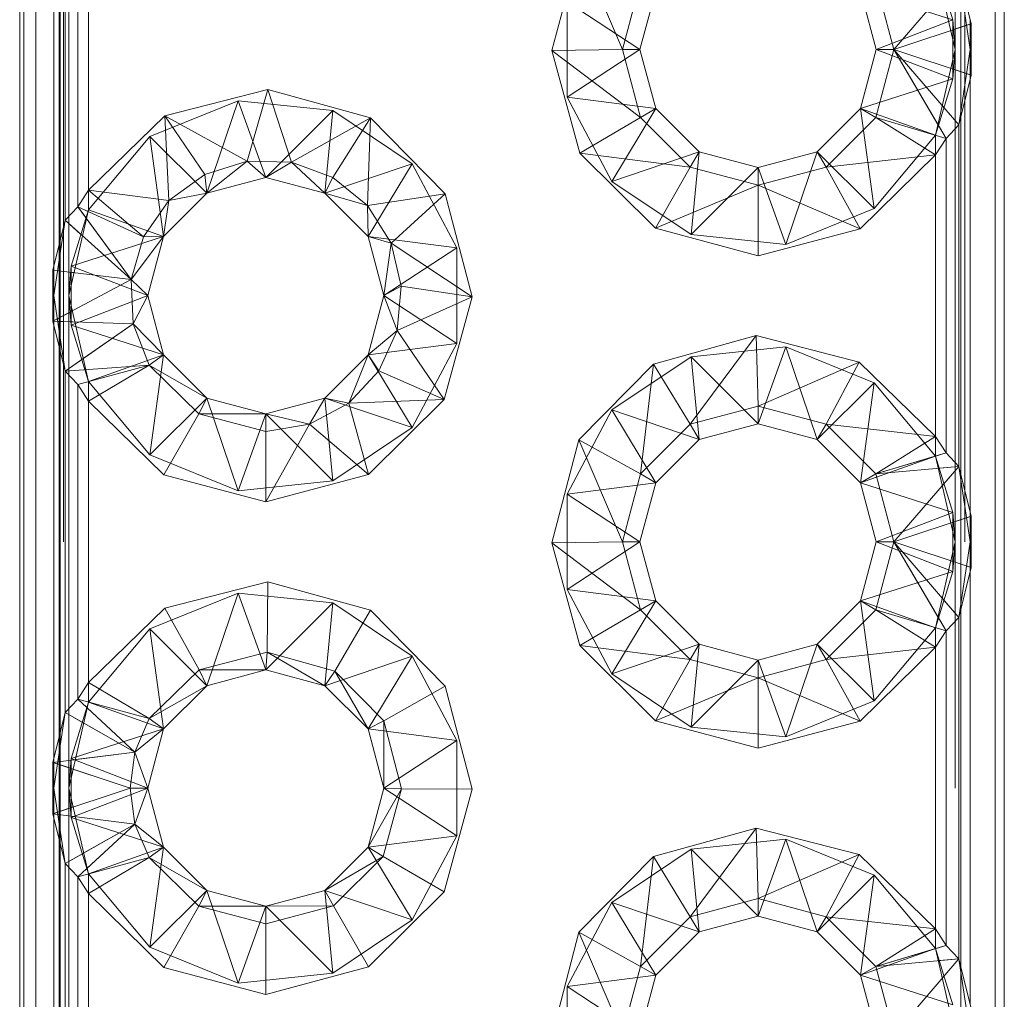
# Paper-space layout 'Layout1' of a CAD drawing. Extents: x -2 to 1033, y -36 to 596.
# Tile 14 of 89: x 85.591 to 86.591, y 295.277 to 296.272. Entities that reach past the tile are written whole.
import ezdxf

# ---------------------------------------------------------------- set-up
doc = ezdxf.new("R2010")
doc.units = 0
doc.linetypes.add('ACAD_ISO02W100', pattern=[15, 12, -3])
doc.layers.add('SS_1.ET-HALA_TaO-JD-LAVKA-ZEBRIK', color=9, linetype='CONTINUOUS', lineweight=13)

psp = doc.layouts.get("Layout1")

# ---------------------------------------------------------------- linework, layer by layer
at = {"layer": 'SS_1.ET-HALA_TaO-JD-LAVKA-ZEBRIK', "color": 5, "linetype": 'Continuous', "ltscale": 0.25}
for p, q in [((85.59065, 302.49141), (85.59065, 294.49141)), ((85.59484, 302.49141), (85.59484, 294.49141)), ((85.60691, 302.49141), (85.60691, 294.49141)), ((86.58128, 294.49141), (86.58128, 302.49141)), ((86.59065, 294.49141), (86.59065, 302.49141)), ((85.62541, 296.0219), (85.62541, 296.46091)), ((85.63671, 296.41471), (85.63671, 296.0681)), ((85.64979, 296.08168), (85.64979, 296.40113)), ((85.66065, 296.38433), (85.66065, 296.09849)), ((86.13121, 296.24038), (86.15859, 296.34494)), ((86.15859, 296.34494), (86.20277, 296.24141)), ((86.22124, 296.31035), (86.20277, 296.24141)), ((86.46007, 296.31035), (86.47854, 296.24141)), ((86.47854, 296.24141), (86.5446, 296.3181)), ((86.55698, 296.26747), (86.5446, 296.3181)), ((86.22065, 296.24141), (86.23673, 296.30141)), ((86.44458, 296.30141), (86.46065, 296.24141)), ((86.47854, 296.24141), (86.55698, 296.26747)), ((86.55698, 296.21535), (86.55698, 296.26747)), ((86.13121, 296.24038), (86.20277, 296.24141)), ((86.15961, 296.13609), (86.13121, 296.24038)), ((86.13121, 296.24038), (86.22124, 296.17246)), ((86.20277, 296.24141), (86.22124, 296.17246)), ((86.20277, 296.24141), (86.22065, 296.24141)), ((86.23673, 296.18141), (86.22065, 296.24141)), ((86.46065, 296.24141), (86.44458, 296.18141)), ((86.46007, 296.17246), (86.47854, 296.24141)), ((86.46065, 296.24141), (86.47854, 296.24141)), ((86.53152, 296.15113), (86.47854, 296.24141)), ((86.5446, 296.16471), (86.47854, 296.24141)), ((86.47854, 296.24141), (86.55698, 296.21535)), ((86.5446, 296.16471), (86.55698, 296.21535)), ((86.55589, 296.21091), (86.55589, 295.7719)), ((85.73801, 296.17397), (85.8427, 296.20084)), ((85.82154, 296.12796), (85.8427, 296.20084)), ((85.8427, 296.20084), (85.86656, 296.12684)), ((85.8427, 296.20084), (85.94685, 296.17193)), ((86.22124, 296.17246), (86.23673, 296.18141)), ((86.28065, 296.13748), (86.23673, 296.18141)), ((86.44458, 296.18141), (86.40065, 296.13748)), ((86.44458, 296.18141), (86.46007, 296.17246)), ((85.66065, 296.09849), (85.73801, 296.17397)), ((85.73801, 296.17397), (85.7422, 296.08795)), ((85.73801, 296.17397), (85.77856, 296.11452)), ((85.73801, 296.17397), (85.82154, 296.12796)), ((85.94685, 296.17193), (85.86656, 296.12684)), ((85.94685, 296.17193), (85.90882, 296.11127)), ((85.94685, 296.17193), (85.9438, 296.08291)), ((85.94685, 296.17193), (86.02272, 296.09494)), ((86.22124, 296.17246), (86.15961, 296.13609)), ((86.22124, 296.17246), (86.27171, 296.12199)), ((86.4096, 296.12199), (86.46007, 296.17246)), ((86.46007, 296.17246), (86.52065, 296.13433)), ((86.53152, 296.15113), (86.46007, 296.17246)), ((86.53152, 296.15113), (86.5446, 296.16471)), ((86.5446, 295.8181), (86.5446, 296.16471)), ((86.52065, 296.13433), (86.53152, 296.15113)), ((86.53152, 296.15113), (86.53152, 295.83168)), ((86.23623, 296.05985), (86.15961, 296.13609)), ((86.27171, 296.12199), (86.15961, 296.13609)), ((86.28065, 296.13748), (86.27171, 296.12199)), ((86.34065, 296.12141), (86.28065, 296.13748)), ((86.40065, 296.13748), (86.34065, 296.12141)), ((86.40065, 296.13748), (86.4096, 296.12199)), ((86.4096, 296.12199), (86.52065, 296.13433)), ((86.52065, 296.13433), (86.44419, 296.05934)), ((86.52065, 295.84849), (86.52065, 296.13433)), ((85.77856, 296.11452), (85.82154, 296.12796)), ((85.78065, 296.09533), (85.82154, 296.12796)), ((85.82154, 296.12796), (85.84065, 296.11141)), ((85.82154, 296.12796), (85.86656, 296.12684)), ((85.86656, 296.12684), (85.84065, 296.11141)), ((85.86656, 296.12684), (85.90065, 296.09533)), ((85.86656, 296.12684), (85.90882, 296.11127)), ((86.27171, 296.12199), (86.23623, 296.05985)), ((86.27171, 296.12199), (86.34065, 296.10352)), ((86.34065, 296.10352), (86.4096, 296.12199)), ((86.34065, 296.12141), (86.34065, 296.10352)), ((86.4096, 296.12199), (86.44419, 296.05934)), ((85.7422, 296.08795), (85.77856, 296.11452)), ((85.77856, 296.11452), (85.78065, 296.09533)), ((85.78065, 296.09533), (85.84065, 296.11141)), ((85.84065, 296.11141), (85.90065, 296.09533)), ((85.90882, 296.11127), (85.90065, 296.09533)), ((85.90882, 296.11127), (85.9438, 296.08291)), ((86.34065, 296.10352), (86.23623, 296.05985)), ((86.34065, 296.10352), (86.44419, 296.05934)), ((86.34065, 296.10352), (86.34065, 296.03196)), ((85.64979, 296.08168), (85.66065, 296.09849)), ((85.66065, 296.09849), (85.71635, 296.05108)), ((85.66065, 296.09849), (85.7422, 296.08795)), ((85.73673, 296.05141), (85.78065, 296.09533)), ((85.7422, 296.08795), (85.78065, 296.09533)), ((85.90065, 296.09533), (85.94458, 296.05141)), ((85.90065, 296.09533), (85.9438, 296.08291)), ((85.9438, 296.08291), (86.02272, 296.09494)), ((85.96779, 296.0448), (86.02272, 296.09494)), ((86.02272, 296.09494), (86.05009, 295.99038)), ((85.63671, 296.0681), (85.64979, 296.08168)), ((85.64979, 296.08168), (85.70375, 296.00784)), ((85.64979, 296.08168), (85.71635, 296.05108)), ((85.71635, 296.05108), (85.7422, 296.08795)), ((85.73673, 296.05141), (85.7422, 296.08795)), ((85.9438, 296.08291), (85.94458, 296.05141)), ((85.9438, 296.08291), (85.96779, 296.0448)), ((85.63671, 296.0681), (85.62433, 296.01747)), ((85.63671, 296.0681), (85.70375, 296.00784)), ((85.70375, 296.00784), (85.73673, 296.05141)), ((85.71635, 296.05108), (85.70375, 296.00784)), ((85.71635, 296.05108), (85.73673, 296.05141)), ((85.72065, 295.99141), (85.73673, 296.05141)), ((85.94458, 296.05141), (85.96065, 295.99141)), ((85.96779, 296.0448), (85.94458, 296.05141)), ((86.34065, 296.03196), (86.23623, 296.05985)), ((86.44419, 296.05934), (86.34065, 296.03196)), ((85.96779, 296.0448), (85.96065, 295.99141)), ((85.97821, 296.00099), (85.96779, 296.0448)), ((86.05009, 295.99038), (85.96779, 296.0448)), ((85.70375, 296.00784), (85.62433, 296.01747)), ((85.62433, 296.01747), (85.62433, 295.96535)), ((85.70375, 296.00784), (85.62433, 295.96535)), ((85.70375, 296.00784), (85.70575, 295.96285)), ((85.70375, 296.00784), (85.72065, 295.99141)), ((85.96065, 295.99141), (85.97821, 296.00099)), ((85.97396, 295.95615), (85.97821, 296.00099)), ((85.97821, 296.00099), (86.05009, 295.99038)), ((85.72065, 295.99141), (85.70575, 295.96285)), ((85.73673, 295.93141), (85.72065, 295.99141)), ((85.96065, 295.99141), (85.94458, 295.93141)), ((85.96065, 295.99141), (85.97396, 295.95615)), ((85.97396, 295.95615), (86.05009, 295.99038)), ((86.05009, 295.99038), (86.02169, 295.88609)), ((85.62433, 295.96535), (85.63671, 295.91471)), ((85.62433, 295.96535), (85.70575, 295.96285)), ((85.62541, 295.5219), (85.62541, 295.96091)), ((85.70575, 295.96285), (85.63671, 295.91471)), ((85.70575, 295.96285), (85.72215, 295.92091)), ((85.70575, 295.96285), (85.73673, 295.93141)), ((85.97396, 295.95615), (85.94458, 295.93141)), ((85.95549, 295.91508), (85.97396, 295.95615)), ((86.02169, 295.88609), (85.97396, 295.95615)), ((86.23446, 295.92193), (86.3386, 295.95084)), ((86.3386, 295.95084), (86.27171, 295.86082)), ((86.3386, 295.95084), (86.34065, 295.8793)), ((86.3386, 295.95084), (86.4433, 295.92397)), ((85.73673, 295.93141), (85.72215, 295.92091)), ((85.78065, 295.88748), (85.73673, 295.93141)), ((85.94458, 295.93141), (85.90065, 295.88748)), ((85.94458, 295.93141), (85.92477, 295.88215)), ((85.94458, 295.93141), (85.95549, 295.91508)), ((85.72215, 295.92091), (85.63671, 295.91471)), ((85.72215, 295.92091), (85.64979, 295.90113)), ((85.72215, 295.92091), (85.66065, 295.88433)), ((85.77249, 295.87154), (85.72215, 295.92091)), ((85.78065, 295.88748), (85.72215, 295.92091)), ((86.15859, 295.84494), (86.23446, 295.92193)), ((86.23446, 295.92193), (86.22124, 295.81035)), ((86.23446, 295.92193), (86.27171, 295.86082)), ((86.4433, 295.92397), (86.34065, 295.8793)), ((86.4433, 295.92397), (86.4096, 295.86082)), ((86.4433, 295.92397), (86.52065, 295.84849)), ((85.63671, 295.91471), (85.64979, 295.90113)), ((85.63671, 295.91471), (85.63671, 295.5681)), ((85.95549, 295.91508), (85.92477, 295.88215)), ((86.02169, 295.88609), (85.95549, 295.91508)), ((85.66065, 295.88433), (85.64979, 295.90113)), ((85.64979, 295.58168), (85.64979, 295.90113)), ((85.73712, 295.80934), (85.66065, 295.88433)), ((85.66065, 295.88433), (85.66065, 295.59849)), ((85.78065, 295.88748), (85.77249, 295.87154)), ((85.84065, 295.87141), (85.78065, 295.88748)), ((85.90065, 295.88748), (85.84065, 295.87141)), ((85.90065, 295.88748), (85.88508, 295.86087)), ((85.92477, 295.88215), (85.88508, 295.86087)), ((85.90065, 295.88748), (85.92477, 295.88215)), ((85.92477, 295.88215), (86.02169, 295.88609)), ((85.92477, 295.88215), (85.94508, 295.80985)), ((86.02169, 295.88609), (85.94508, 295.80985)), ((85.77249, 295.87154), (85.73712, 295.80934)), ((85.84065, 295.85352), (85.77249, 295.87154)), ((85.84065, 295.87141), (85.77249, 295.87154)), ((85.84065, 295.87141), (85.88508, 295.86087)), ((85.84065, 295.87141), (85.84065, 295.85352)), ((86.34065, 295.8793), (86.27171, 295.86082)), ((86.4096, 295.86082), (86.34065, 295.8793)), ((86.34065, 295.8793), (86.34065, 295.86141)), ((85.88508, 295.86087), (85.84065, 295.85352)), ((85.88508, 295.86087), (85.84065, 295.78196)), ((85.88508, 295.86087), (85.94508, 295.80985)), ((86.27171, 295.86082), (86.22124, 295.81035)), ((86.27171, 295.86082), (86.28065, 295.84533)), ((86.28065, 295.84533), (86.34065, 295.86141)), ((86.34065, 295.86141), (86.40065, 295.84533)), ((86.4096, 295.86082), (86.40065, 295.84533)), ((86.46007, 295.81035), (86.4096, 295.86082)), ((86.52065, 295.84849), (86.4096, 295.86082)), ((85.84065, 295.85352), (85.84065, 295.78196)), ((86.13121, 295.74038), (86.15859, 295.84494)), ((86.15859, 295.84494), (86.20277, 295.74141)), ((86.15859, 295.84494), (86.22124, 295.81035)), ((86.23673, 295.80141), (86.28065, 295.84533)), ((86.40065, 295.84533), (86.44458, 295.80141)), ((86.52065, 295.84849), (86.46007, 295.81035)), ((86.53152, 295.83168), (86.52065, 295.84849)), ((86.46007, 295.81035), (86.53152, 295.83168)), ((86.5446, 295.8181), (86.53152, 295.83168)), ((86.22124, 295.81035), (86.20277, 295.74141)), ((86.22124, 295.81035), (86.23673, 295.80141)), ((86.44458, 295.80141), (86.46007, 295.81035)), ((86.46007, 295.81035), (86.5446, 295.8181)), ((86.46007, 295.81035), (86.47854, 295.74141)), ((86.47854, 295.74141), (86.5446, 295.8181)), ((86.55698, 295.76747), (86.5446, 295.8181)), ((85.84065, 295.78196), (85.73712, 295.80934)), ((85.94508, 295.80985), (85.84065, 295.78196)), ((86.22065, 295.74141), (86.23673, 295.80141)), ((86.44458, 295.80141), (86.46065, 295.74141)), ((86.47854, 295.74141), (86.55698, 295.76747)), ((86.55698, 295.71535), (86.55698, 295.76747)), ((86.13121, 295.74038), (86.20277, 295.74141)), ((86.15961, 295.63609), (86.13121, 295.74038)), ((86.13121, 295.74038), (86.22124, 295.67246)), ((86.20277, 295.74141), (86.22124, 295.67246)), ((86.20277, 295.74141), (86.22065, 295.74141)), ((86.23673, 295.68141), (86.22065, 295.74141)), ((86.46065, 295.74141), (86.44458, 295.68141)), ((86.46007, 295.67246), (86.47854, 295.74141)), ((86.46065, 295.74141), (86.47854, 295.74141)), ((86.53152, 295.65113), (86.47854, 295.74141)), ((86.5446, 295.66471), (86.47854, 295.74141)), ((86.47854, 295.74141), (86.55698, 295.71535)), ((86.5446, 295.66471), (86.55698, 295.71535)), ((86.55589, 295.71091), (86.55589, 295.2719)), ((85.73801, 295.67397), (85.8427, 295.70084)), ((85.8427, 295.70084), (85.842, 295.62929)), ((85.8427, 295.70084), (85.94685, 295.67193)), ((86.22124, 295.67246), (86.23673, 295.68141)), ((86.28065, 295.63748), (86.23673, 295.68141)), ((86.44458, 295.68141), (86.40065, 295.63748)), ((86.44458, 295.68141), (86.46007, 295.67246)), ((85.66065, 295.59849), (85.73801, 295.67397)), ((85.73801, 295.67397), (85.77308, 295.6116)), ((85.94685, 295.67193), (85.91057, 295.61025)), ((85.94685, 295.67193), (86.02272, 295.59494)), ((86.22124, 295.67246), (86.15961, 295.63609)), ((86.22124, 295.67246), (86.27171, 295.62199)), ((86.4096, 295.62199), (86.46007, 295.67246)), ((86.46007, 295.67246), (86.52065, 295.63433)), ((86.46007, 295.67246), (86.53152, 295.65113)), ((86.53152, 295.65113), (86.5446, 295.66471)), ((86.5446, 295.3181), (86.5446, 295.66471)), ((86.53152, 295.65113), (86.52065, 295.63433)), ((86.53152, 295.65113), (86.53152, 295.33168)), ((86.23623, 295.55985), (86.15961, 295.63609)), ((86.27171, 295.62199), (86.15961, 295.63609)), ((86.28065, 295.63748), (86.27171, 295.62199)), ((86.34065, 295.62141), (86.28065, 295.63748)), ((86.40065, 295.63748), (86.34065, 295.62141)), ((86.40065, 295.63748), (86.4096, 295.62199)), ((86.4096, 295.62199), (86.52065, 295.63433)), ((86.52065, 295.63433), (86.44419, 295.55934)), ((86.52065, 295.34849), (86.52065, 295.63433)), ((85.77308, 295.6116), (85.842, 295.62929)), ((85.842, 295.62929), (85.84065, 295.61141)), ((85.842, 295.62929), (85.90065, 295.59533)), ((85.842, 295.62929), (85.91057, 295.61025)), ((86.27171, 295.62199), (86.23623, 295.55985)), ((86.27171, 295.62199), (86.34065, 295.60352)), ((86.34065, 295.60352), (86.4096, 295.62199)), ((86.34065, 295.62141), (86.34065, 295.60352)), ((86.4096, 295.62199), (86.44419, 295.55934)), ((85.72215, 295.5619), (85.77308, 295.6116)), ((85.77308, 295.6116), (85.78065, 295.59533)), ((85.77308, 295.6116), (85.84065, 295.61141)), ((85.78065, 295.59533), (85.84065, 295.61141)), ((85.84065, 295.61141), (85.90065, 295.59533)), ((85.91057, 295.61025), (85.90065, 295.59533)), ((85.91057, 295.61025), (85.94458, 295.55141)), ((85.91057, 295.61025), (85.96052, 295.55957)), ((86.34065, 295.60352), (86.23623, 295.55985)), ((86.34065, 295.60352), (86.44419, 295.55934)), ((86.34065, 295.60352), (86.34065, 295.53196)), ((85.66065, 295.59849), (85.64979, 295.58168)), ((85.66065, 295.59849), (85.72215, 295.5619)), ((85.72215, 295.5619), (85.78065, 295.59533)), ((85.73673, 295.55141), (85.78065, 295.59533)), ((85.90065, 295.59533), (85.94458, 295.55141)), ((85.96052, 295.55957), (86.02272, 295.59494)), ((86.02272, 295.59494), (86.05009, 295.49038)), ((85.64979, 295.58168), (85.63671, 295.5681)), ((85.64979, 295.58168), (85.7077, 295.52796)), ((85.64979, 295.58168), (85.72215, 295.5619)), ((85.63671, 295.5681), (85.62433, 295.51747)), ((85.63671, 295.5681), (85.7077, 295.52796)), ((85.72215, 295.5619), (85.7077, 295.52796)), ((85.72215, 295.5619), (85.73673, 295.55141)), ((85.7077, 295.52796), (85.73673, 295.55141)), ((85.72065, 295.49141), (85.73673, 295.55141)), ((85.96052, 295.55957), (85.94458, 295.55141)), ((85.94458, 295.55141), (85.96065, 295.49141)), ((85.97854, 295.49073), (85.96052, 295.55957)), ((85.96065, 295.49141), (85.96052, 295.55957)), ((86.34065, 295.53196), (86.23623, 295.55985)), ((86.44419, 295.55934), (86.34065, 295.53196)), ((85.7077, 295.52796), (85.62433, 295.51747)), ((85.7077, 295.52796), (85.70277, 295.49141)), ((85.7077, 295.52796), (85.72065, 295.49141)), ((85.62433, 295.51747), (85.70277, 295.49141)), ((85.62433, 295.51747), (85.62433, 295.46535)), ((85.70277, 295.49141), (85.62433, 295.46535)), ((85.70277, 295.49141), (85.7077, 295.45485)), ((85.70277, 295.49141), (85.72065, 295.49141)), ((85.72065, 295.49141), (85.7077, 295.45485)), ((85.73673, 295.43141), (85.72065, 295.49141)), ((85.96065, 295.49141), (85.94458, 295.43141)), ((85.94458, 295.43141), (85.97854, 295.49073)), ((85.95984, 295.42207), (85.97854, 295.49073)), ((85.96065, 295.49141), (85.97854, 295.49073)), ((85.97854, 295.49073), (86.05009, 295.49038)), ((86.05009, 295.49038), (86.02169, 295.38609)), ((85.62433, 295.46535), (85.63671, 295.41471)), ((85.62433, 295.46535), (85.7077, 295.45485)), ((85.62541, 295.0219), (85.62541, 295.46091)), ((85.7077, 295.45485), (85.63671, 295.41471)), ((85.7077, 295.45485), (85.64979, 295.40113)), ((85.7077, 295.45485), (85.72215, 295.42091)), ((85.73673, 295.43141), (85.7077, 295.45485)), ((86.23446, 295.42193), (86.3386, 295.45084)), ((86.3386, 295.45084), (86.27171, 295.36082)), ((86.3386, 295.45084), (86.34065, 295.3793)), ((86.3386, 295.45084), (86.4433, 295.42397)), ((85.72215, 295.42091), (85.73673, 295.43141)), ((85.78065, 295.38748), (85.73673, 295.43141)), ((85.94458, 295.43141), (85.90065, 295.38748)), ((85.94458, 295.43141), (85.95984, 295.42207)), ((85.72215, 295.42091), (85.64979, 295.40113)), ((85.72215, 295.42091), (85.66065, 295.38433)), ((85.77249, 295.37154), (85.72215, 295.42091)), ((85.78065, 295.38748), (85.72215, 295.42091)), ((85.90065, 295.38748), (85.95984, 295.42207)), ((85.95984, 295.42207), (85.9094, 295.37188)), ((86.02169, 295.38609), (85.95984, 295.42207)), ((86.15859, 295.34494), (86.23446, 295.42193)), ((86.23446, 295.42193), (86.22124, 295.31035)), ((86.23446, 295.42193), (86.27171, 295.36082)), ((86.4433, 295.42397), (86.34065, 295.3793)), ((86.4433, 295.42397), (86.4096, 295.36082)), ((86.4433, 295.42397), (86.52065, 295.34849)), ((85.63671, 295.41471), (85.64979, 295.40113)), ((85.63671, 295.41471), (85.63671, 295.0681)), ((85.64979, 295.40113), (85.66065, 295.38433)), ((85.64979, 295.08168), (85.64979, 295.40113)), ((85.73712, 295.30934), (85.66065, 295.38433)), ((85.66065, 295.38433), (85.66065, 295.09849)), ((85.78065, 295.38748), (85.77249, 295.37154)), ((85.84065, 295.37141), (85.78065, 295.38748)), ((85.90065, 295.38748), (85.84065, 295.37141)), ((85.90065, 295.38748), (85.9094, 295.37188)), ((86.02169, 295.38609), (85.94508, 295.30985)), ((85.77249, 295.37154), (85.73712, 295.30934)), ((85.77249, 295.37154), (85.84065, 295.35352)), ((85.84065, 295.37141), (85.77249, 295.37154)), ((85.84065, 295.37141), (85.9094, 295.37188)), ((85.9094, 295.37188), (85.84065, 295.35352)), ((85.84065, 295.37141), (85.84065, 295.35352)), ((85.9094, 295.37188), (85.94508, 295.30985)), ((86.34065, 295.3793), (86.27171, 295.36082)), ((86.4096, 295.36082), (86.34065, 295.3793)), ((86.34065, 295.3793), (86.34065, 295.36141)), ((86.27171, 295.36082), (86.22124, 295.31035)), ((86.27171, 295.36082), (86.28065, 295.34533)), ((86.28065, 295.34533), (86.34065, 295.36141)), ((86.34065, 295.36141), (86.40065, 295.34533)), ((86.4096, 295.36082), (86.40065, 295.34533)), ((86.46007, 295.31035), (86.4096, 295.36082)), ((86.52065, 295.34849), (86.4096, 295.36082)), ((85.84065, 295.35352), (85.84065, 295.28196)), ((86.13121, 295.24038), (86.15859, 295.34494)), ((86.15859, 295.34494), (86.20277, 295.24141)), ((86.15859, 295.34494), (86.22124, 295.31035)), ((86.23673, 295.30141), (86.28065, 295.34533)), ((86.40065, 295.34533), (86.44458, 295.30141)), ((86.52065, 295.34849), (86.46007, 295.31035)), ((86.52065, 295.34849), (86.53152, 295.33168)), ((86.53152, 295.33168), (86.46007, 295.31035)), ((86.5446, 295.3181), (86.53152, 295.33168)), ((86.22124, 295.31035), (86.20277, 295.24141)), ((86.22124, 295.31035), (86.23673, 295.30141)), ((86.44458, 295.30141), (86.46007, 295.31035)), ((86.46007, 295.31035), (86.5446, 295.3181)), ((86.46007, 295.31035), (86.47854, 295.24141)), ((86.47854, 295.24141), (86.5446, 295.3181)), ((86.55698, 295.26747), (86.5446, 295.3181)), ((85.84065, 295.28196), (85.73712, 295.30934)), ((85.94508, 295.30985), (85.84065, 295.28196)), ((86.22065, 295.24141), (86.23673, 295.30141)), ((86.44458, 295.30141), (86.46065, 295.24141))]:
    psp.add_line(p, q, dxfattribs=at)
at = {"layer": 'SS_1.ET-HALA_TaO-JD-LAVKA-ZEBRIK', "color": 9, "linetype": 'ACAD_ISO02W100', "ltscale": 0.25}
for p, q in [((85.63065, 294.49141), (85.63065, 302.49141)), ((85.63182, 294.49141), (85.63182, 302.49141)), ((85.63525, 302.49141), (85.63525, 294.49141)), ((85.64065, 294.49141), (85.64065, 302.49141)), ((86.54663, 294.49141), (86.54663, 302.49141)), ((86.55065, 302.49141), (86.55065, 294.49141)), ((86.54065, 302.24141), (86.54065, 294.74141)), ((86.52065, 296.32858), (86.54065, 296.24141)), ((86.5384, 296.27136), (86.52065, 296.32858)), ((86.5446, 296.3181), (86.55589, 296.24141)), ((86.5384, 296.27136), (86.44458, 296.30141)), ((86.14661, 296.28984), (86.22065, 296.24141)), ((86.14661, 296.19297), (86.14661, 296.28984)), ((86.46065, 296.24141), (86.5384, 296.27136)), ((86.54065, 296.24141), (86.5384, 296.27136)), ((86.5384, 296.21145), (86.5384, 296.27136)), ((86.55589, 296.2719), (86.55589, 296.21091)), ((86.53625, 296.26058), (86.53914, 296.26154)), ((86.53914, 296.26154), (86.55229, 296.26591)), ((86.55229, 296.26591), (86.55698, 296.26747)), ((86.55589, 296.24141), (86.55698, 296.26747)), ((86.22065, 296.24141), (86.14661, 296.19297)), ((86.46065, 296.24141), (86.5384, 296.21145)), ((86.5232, 296.16531), (86.47854, 296.24141)), ((86.54065, 296.24141), (86.52065, 296.15423)), ((86.5384, 296.21145), (86.54065, 296.24141)), ((86.55589, 296.24141), (86.5446, 296.16471)), ((86.55589, 296.24141), (86.55698, 296.21535)), ((86.53625, 296.22223), (86.53914, 296.22127)), ((86.53914, 296.22127), (86.55229, 296.2169)), ((86.44458, 296.18141), (86.5384, 296.21145)), ((86.52065, 296.15423), (86.5384, 296.21145)), ((86.55229, 296.2169), (86.55698, 296.21535)), ((86.19213, 296.10747), (86.14661, 296.19297)), ((86.23673, 296.18141), (86.14661, 296.19297)), ((85.72273, 296.15294), (85.81247, 296.18941)), ((85.81247, 296.18941), (85.78065, 296.09533)), ((85.81247, 296.18941), (85.84065, 296.11141)), ((85.81247, 296.18941), (85.90882, 296.17943)), ((86.19213, 296.10747), (86.23673, 296.18141)), ((86.45858, 296.07987), (86.44458, 296.18141)), ((86.52065, 296.15423), (86.44458, 296.18141)), ((86.52938, 296.18238), (86.52759, 296.18446)), ((86.5446, 296.16471), (86.52938, 296.18238)), ((85.90882, 296.17943), (85.84065, 296.11141)), ((85.90882, 296.17943), (85.90065, 296.09533)), ((85.90882, 296.17943), (85.98918, 296.12534)), ((86.52378, 296.16432), (86.5232, 296.16531)), ((86.53152, 296.15113), (86.52378, 296.16432)), ((85.66065, 296.07858), (85.72273, 296.15294)), ((85.72273, 296.15294), (85.73673, 296.05141)), ((85.72273, 296.15294), (85.78065, 296.09533)), ((86.52065, 296.15423), (86.45858, 296.07987)), ((86.52065, 296.13433), (86.52065, 296.15423)), ((86.28065, 296.13748), (86.19213, 296.10747)), ((86.28065, 296.13748), (86.27249, 296.05338)), ((86.40065, 296.13748), (86.36884, 296.0434)), ((86.45858, 296.07987), (86.40065, 296.13748)), ((85.98918, 296.12534), (85.90065, 296.09533)), ((85.98918, 296.12534), (85.94458, 296.05141)), ((85.98918, 296.12534), (86.0347, 296.03984)), ((86.34065, 296.12141), (86.27249, 296.05338)), ((86.34065, 296.12141), (86.36884, 296.0434)), ((86.27249, 296.05338), (86.19213, 296.10747)), ((85.66065, 296.09849), (85.66065, 296.07858)), ((85.64979, 296.08168), (85.65809, 296.07032)), ((85.64979, 296.08168), (85.66014, 296.07692)), ((85.64065, 295.99141), (85.66065, 296.07858)), ((85.66065, 296.07858), (85.64291, 296.02136)), ((85.65809, 296.07032), (85.6586, 296.06962)), ((85.66065, 296.07858), (85.73673, 296.05141)), ((86.45858, 296.07987), (86.36884, 296.0434)), ((85.62541, 295.99141), (85.63671, 296.0681)), ((85.63671, 296.0681), (85.65289, 296.05355)), ((85.6586, 296.06962), (85.70375, 296.00784)), ((85.73673, 296.05141), (85.64291, 296.02136)), ((86.0347, 296.03984), (85.94458, 296.05141)), ((86.36884, 296.0434), (86.27249, 296.05338)), ((86.0347, 296.03984), (85.96065, 295.99141)), ((86.0347, 296.03984), (86.0347, 295.94297)), ((85.62541, 295.96091), (85.62541, 296.0219)), ((85.64291, 296.02136), (85.64065, 295.99141)), ((85.72065, 295.99141), (85.64291, 296.02136)), ((85.64291, 296.02136), (85.64291, 295.96145)), ((85.62541, 295.99141), (85.62433, 296.01747)), ((85.64603, 296.01484), (85.64245, 296.01527)), ((85.62433, 295.96535), (85.62541, 295.99141)), ((85.63671, 295.91471), (85.62541, 295.99141)), ((85.64065, 295.99141), (85.64291, 295.96145)), ((85.66065, 295.90423), (85.64065, 295.99141)), ((85.72065, 295.99141), (85.64291, 295.96145)), ((85.96065, 295.99141), (86.0347, 295.94297)), ((85.64191, 295.97475), (85.62889, 295.96779)), ((85.64419, 295.97597), (85.64191, 295.97475)), ((85.62889, 295.96779), (85.62433, 295.96535)), ((85.62433, 295.96535), (85.62927, 295.96519)), ((85.62927, 295.96519), (85.64266, 295.96478)), ((85.64266, 295.96478), (85.64679, 295.96466)), ((85.64291, 295.96145), (85.66065, 295.90423)), ((85.64291, 295.96145), (85.73673, 295.93141)), ((85.70575, 295.96285), (85.65528, 295.92766)), ((85.94458, 295.93141), (86.0347, 295.94297)), ((86.0347, 295.94297), (85.98918, 295.85747)), ((85.73673, 295.93141), (85.66065, 295.90423)), ((85.73673, 295.93141), (85.72273, 295.82987)), ((85.94458, 295.93141), (85.98918, 295.85747)), ((86.27249, 295.92943), (86.36884, 295.93941)), ((86.36884, 295.93941), (86.34065, 295.86141)), ((86.36884, 295.93941), (86.40065, 295.84533)), ((86.36884, 295.93941), (86.45858, 295.90294)), ((85.65372, 295.92658), (85.63671, 295.91471)), ((85.65528, 295.92766), (85.65372, 295.92658)), ((86.19213, 295.87534), (86.27249, 295.92943)), ((86.27249, 295.92943), (86.28065, 295.84533)), ((86.27249, 295.92943), (86.34065, 295.86141)), ((85.6579, 295.91625), (85.65695, 295.91618)), ((85.72273, 295.82987), (85.66065, 295.90423)), ((85.66065, 295.90423), (85.66065, 295.88433)), ((86.45858, 295.90294), (86.40065, 295.84533)), ((86.44458, 295.80141), (86.45858, 295.90294)), ((86.45858, 295.90294), (86.52065, 295.82858)), ((85.78065, 295.88748), (85.72273, 295.82987)), ((85.78065, 295.88748), (85.81247, 295.7934)), ((85.90065, 295.88748), (85.90882, 295.80338)), ((85.90065, 295.88748), (85.98918, 295.85747)), ((85.84065, 295.87141), (85.81247, 295.7934)), ((85.84065, 295.87141), (85.90882, 295.80338)), ((86.14661, 295.78984), (86.19213, 295.87534)), ((86.19213, 295.87534), (86.23673, 295.80141)), ((86.19213, 295.87534), (86.28065, 295.84533)), ((85.98918, 295.85747), (85.90882, 295.80338)), ((86.52065, 295.82858), (86.52065, 295.84849)), ((86.5207, 295.82845), (86.53152, 295.83168)), ((85.81247, 295.7934), (85.72273, 295.82987)), ((86.44458, 295.80141), (86.52065, 295.82858)), ((86.46007, 295.81035), (86.52069, 295.82845)), ((86.52065, 295.82858), (86.54065, 295.74141)), ((86.5384, 295.77136), (86.52065, 295.82858)), ((86.5235, 295.81617), (86.52448, 295.81625)), ((86.52448, 295.81625), (86.5446, 295.8181)), ((86.52938, 295.80043), (86.5446, 295.8181)), ((86.5446, 295.8181), (86.55589, 295.74141)), ((85.90882, 295.80338), (85.81247, 295.7934)), ((86.14661, 295.78984), (86.23673, 295.80141)), ((86.44458, 295.80141), (86.5384, 295.77136)), ((86.52759, 295.79835), (86.52938, 295.80043)), ((86.14661, 295.78984), (86.22065, 295.74141)), ((86.14661, 295.69297), (86.14661, 295.78984)), ((86.46065, 295.74141), (86.5384, 295.77136)), ((86.54065, 295.74141), (86.5384, 295.77136)), ((86.5384, 295.71145), (86.5384, 295.77136)), ((86.55589, 295.7719), (86.55589, 295.71091)), ((86.53625, 295.76058), (86.53914, 295.76154)), ((86.53914, 295.76154), (86.55229, 295.76591)), ((86.55229, 295.76591), (86.55698, 295.76747)), ((86.55589, 295.74141), (86.55698, 295.76747)), ((86.22065, 295.74141), (86.14661, 295.69297)), ((86.46065, 295.74141), (86.5384, 295.71145)), ((86.5232, 295.66531), (86.47854, 295.74141)), ((86.54065, 295.74141), (86.52065, 295.65423)), ((86.5384, 295.71145), (86.54065, 295.74141)), ((86.55589, 295.74141), (86.5446, 295.66471)), ((86.55589, 295.74141), (86.55698, 295.71535)), ((86.53625, 295.72223), (86.53914, 295.72127)), ((86.44458, 295.68141), (86.5384, 295.71145)), ((86.52065, 295.65423), (86.5384, 295.71145)), ((86.55229, 295.7169), (86.55698, 295.71535)), ((86.19213, 295.60747), (86.14661, 295.69297)), ((86.23673, 295.68141), (86.14661, 295.69297)), ((85.72273, 295.65294), (85.81247, 295.68941)), ((85.81247, 295.68941), (85.78065, 295.59533)), ((85.81247, 295.68941), (85.84065, 295.61141)), ((85.81247, 295.68941), (85.90882, 295.67943)), ((86.19213, 295.60747), (86.23673, 295.68141)), ((86.45858, 295.57987), (86.44458, 295.68141)), ((86.52065, 295.65423), (86.44458, 295.68141)), ((86.52938, 295.68238), (86.52759, 295.68446)), ((86.5446, 295.66471), (86.52938, 295.68238)), ((85.90882, 295.67943), (85.84065, 295.61141)), ((85.90882, 295.67943), (85.90065, 295.59533)), ((85.90882, 295.67943), (85.98918, 295.62534)), ((86.52378, 295.66432), (86.5232, 295.66531)), ((86.53152, 295.65113), (86.52378, 295.66432)), ((85.66065, 295.57858), (85.72273, 295.65294)), ((85.72273, 295.65294), (85.73673, 295.55141)), ((85.72273, 295.65294), (85.78065, 295.59533)), ((86.52065, 295.65423), (86.45858, 295.57987)), ((86.52065, 295.63433), (86.52065, 295.65423)), ((86.28065, 295.63748), (86.19213, 295.60747)), ((86.28065, 295.63748), (86.27249, 295.55338)), ((86.40065, 295.63748), (86.36884, 295.5434)), ((86.45858, 295.57987), (86.40065, 295.63748)), ((85.98918, 295.62534), (85.90065, 295.59533)), ((85.98918, 295.62534), (85.94458, 295.55141)), ((85.98918, 295.62534), (86.0347, 295.53984)), ((86.34065, 295.62141), (86.27249, 295.55338)), ((86.34065, 295.62141), (86.36884, 295.5434)), ((86.27249, 295.55338), (86.19213, 295.60747)), ((85.66065, 295.59849), (85.66065, 295.57858)), ((85.64979, 295.58168), (85.65897, 295.57316)), ((85.64065, 295.49141), (85.66065, 295.57858)), ((85.66065, 295.57858), (85.64291, 295.52136)), ((85.65897, 295.57316), (85.65933, 295.57283)), ((85.65933, 295.57283), (85.7077, 295.52796)), ((85.66065, 295.57858), (85.73673, 295.55141)), ((86.45858, 295.57987), (86.36884, 295.5434)), ((85.62541, 295.49141), (85.63671, 295.5681)), ((85.63671, 295.5681), (85.65432, 295.55814)), ((85.73673, 295.55141), (85.64291, 295.52136)), ((85.65432, 295.55814), (85.65577, 295.55732)), ((85.65577, 295.55732), (85.7077, 295.52796)), ((86.0347, 295.53984), (85.94458, 295.55141)), ((86.36884, 295.5434), (86.27249, 295.55338)), ((85.96065, 295.49141), (86.0347, 295.53984)), ((86.0347, 295.53984), (86.0347, 295.44297)), ((85.62541, 295.46091), (85.62541, 295.5219)), ((85.64291, 295.52136), (85.64065, 295.49141)), ((85.6473, 295.52036), (85.64279, 295.51979)), ((85.72065, 295.49141), (85.64291, 295.52136)), ((85.64291, 295.52136), (85.64291, 295.46145)), ((85.7077, 295.52796), (85.6473, 295.52036)), ((85.62541, 295.49141), (85.62433, 295.51747)), ((85.62433, 295.51747), (85.62902, 295.51591)), ((85.62902, 295.51591), (85.64217, 295.51154)), ((85.64217, 295.51154), (85.64505, 295.51058)), ((85.64505, 295.51058), (85.70277, 295.49141)), ((85.62433, 295.46535), (85.62541, 295.49141)), ((85.63671, 295.41471), (85.62541, 295.49141)), ((85.64065, 295.49141), (85.64291, 295.46145)), ((85.66065, 295.40423), (85.64065, 295.49141)), ((85.72065, 295.49141), (85.64291, 295.46145)), ((85.96065, 295.49141), (86.0347, 295.44297)), ((85.64505, 295.47223), (85.62902, 295.4669)), ((85.62902, 295.4669), (85.62433, 295.46535)), ((85.64291, 295.46145), (85.66065, 295.40423)), ((85.64291, 295.46145), (85.73673, 295.43141)), ((85.7077, 295.45485), (85.65577, 295.42549)), ((85.7077, 295.45485), (85.65933, 295.40999)), ((85.94458, 295.43141), (86.0347, 295.44297)), ((86.0347, 295.44297), (85.98918, 295.35747)), ((85.66065, 295.40423), (85.73673, 295.43141)), ((85.73673, 295.43141), (85.72273, 295.32987)), ((85.94458, 295.43141), (85.98918, 295.35747)), ((86.27249, 295.42943), (86.36884, 295.43941)), ((86.36884, 295.43941), (86.34065, 295.36141)), ((86.36884, 295.43941), (86.40065, 295.34533)), ((86.36884, 295.43941), (86.45858, 295.40294)), ((85.65432, 295.42467), (85.63671, 295.41471)), ((85.65577, 295.42549), (85.65432, 295.42467)), ((86.19213, 295.37534), (86.27249, 295.42943)), ((86.27249, 295.42943), (86.28065, 295.34533)), ((86.27249, 295.42943), (86.34065, 295.36141)), ((85.65897, 295.40965), (85.64979, 295.40113)), ((85.65933, 295.40999), (85.65897, 295.40965)), ((85.72273, 295.32987), (85.66065, 295.40423)), ((85.66065, 295.40423), (85.66065, 295.38433)), ((86.45858, 295.40294), (86.40065, 295.34533)), ((86.44458, 295.30141), (86.45858, 295.40294)), ((86.45858, 295.40294), (86.52065, 295.32858)), ((85.78065, 295.38748), (85.72273, 295.32987)), ((85.78065, 295.38748), (85.81247, 295.2934)), ((85.90065, 295.38748), (85.90882, 295.30338)), ((85.90065, 295.38748), (85.98918, 295.35747)), ((85.84065, 295.37141), (85.81247, 295.2934)), ((85.84065, 295.37141), (85.90882, 295.30338)), ((86.14661, 295.28984), (86.19213, 295.37534)), ((86.19213, 295.37534), (86.23673, 295.30141)), ((86.19213, 295.37534), (86.28065, 295.34533)), ((85.98918, 295.35747), (85.90882, 295.30338)), ((86.52065, 295.32858), (86.52065, 295.34849)), ((86.53152, 295.33168), (86.5207, 295.32845)), ((85.81247, 295.2934), (85.72273, 295.32987)), ((86.44458, 295.30141), (86.52065, 295.32858)), ((86.52069, 295.32845), (86.46007, 295.31035)), ((86.52065, 295.32858), (86.54065, 295.24141)), ((86.5384, 295.27136), (86.52065, 295.32858)), ((86.5235, 295.31617), (86.52448, 295.31625)), ((86.52448, 295.31625), (86.5446, 295.3181)), ((86.5446, 295.3181), (86.55589, 295.24141)), ((85.90882, 295.30338), (85.81247, 295.2934)), ((86.14661, 295.28984), (86.23673, 295.30141)), ((86.44458, 295.30141), (86.5384, 295.27136)), ((86.52759, 295.29835), (86.52938, 295.30043)), ((86.14661, 295.28984), (86.22065, 295.24141)), ((86.14661, 295.19297), (86.14661, 295.28984))]:
    psp.add_line(p, q, dxfattribs=at)

doc.saveas('drawing.dxf')
